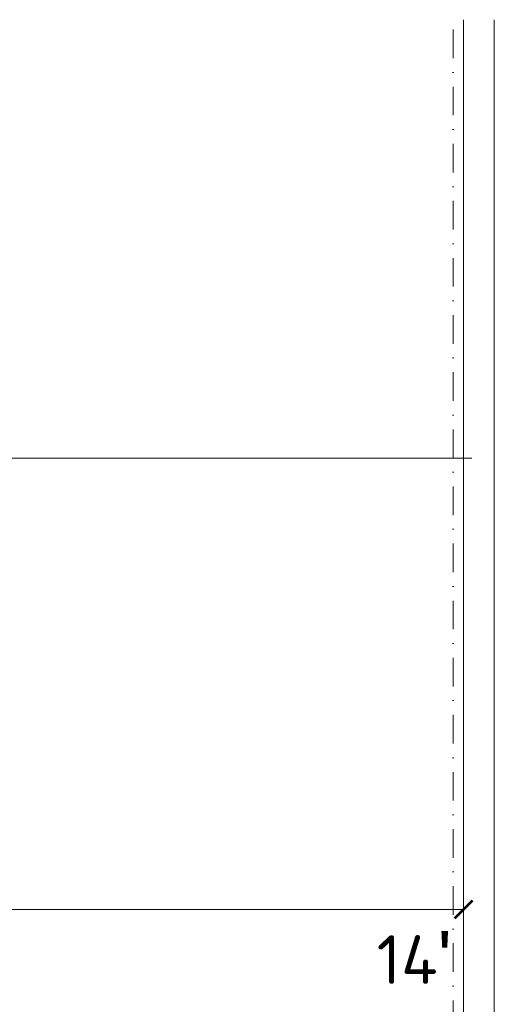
# Model space of a CAD drawing. Header units: millimetres. Extents: x -916886 to 3713765, y -2985421 to 1675785.
# Tile 176 of 256: x 144764 to 151100, y 251662 to 264803. Entities that reach past the tile are written whole.
import ezdxf

# ---------------------------------------------------------------- set-up
doc = ezdxf.new("R2010")
doc.units = ezdxf.units.MM
doc.linetypes.add('CENTERX2', pattern=[101.6, 63.5, -12.7, 12.7, -12.7])
doc.linetypes.add('DASHDOT', pattern=[25.4, 12.7, -6.35, 0, -6.35])
doc.layers.get('Defpoints').update_dxf_attribs({"color": 8})
for name, color, linetype, lineweight in [('A99_N_koty-200', 5, 'Continuous', 5), ('A99_N_koty-200 @ 200', 5, 'Continuous', 5), ('A99_N_koty-200 @ 50 (2)', 5, 'Continuous', 5), ('A99_N_txt-popis-200', 240, 'Continuous', 5), ('A99_S_kce-demolice', 30, 'Continuous', 20), ('A99_S_kce-pohl', 7, 'Continuous', 5), ('A99_S_osy', 1, 'CENTERX2', 5)]:
    doc.layers.add(name, color=color, linetype=linetype, lineweight=lineweight)
doc.styles.add('A99_kota', font='isocpeur.ttf', dxfattribs={"height": 2})
doc.styles.add('ad_popis 100', font='isocpeur.ttf', dxfattribs={"height": 200})
doc.dimstyles.new('A99_kota_200 new', dxfattribs={"dimscale": 200, "dimtxt": 2, "dimasz": 1.2, "dimexe": 0.5, "dimexo": 1.5, "dimgap": 0.5, "dimtad": 1, "dimdec": 0, "dimzin": 3, "dimdsep": 46, "dimtxsty": 'A99_kota', "dimblk": 'ARCHTICK', "dimcen": 2.5, "dimazin": 2, "dimtfac": 0.75, "dimtdec": 0, "dimtix": 1, "dimtmove": 2, "dimatfit": 0, "dimfxl": 0, "dimtolj": 1, "dimtzin": 0, "dimlwd": 5, "dimlwe": 5, "dimarcsym": 0})

# ---------------------------------------------------------------- blocks, each defined once
blk = doc.blocks.new('_ArchTick')
at = {"color": 0, "linetype": 'ByBlock', "const_width": 0.15}
blk.add_lwpolyline([(-0.5, -0.5), (0.5, 0.5)], dxfattribs=at)
blk = doc.blocks.new('*D4356')
at = {"layer": 'A99_N_koty-200', "color": 0, "linetype": 'Continuous', "lineweight": 5, "transparency": 16777216}
for p, q in [((5860, 252928), (5860, 253028)), ((150690, 252928), (150690, 253028)), ((5860, 252928), (150690, 252928))]:
    blk.add_line(p, q, dxfattribs=at)
at = {"layer": 'Defpoints', "color": 0, "linetype": 'Continuous', "lineweight": 0, "transparency": 16777216}
for p in [(5860, 252928), (150690, 252928), (150690, 252928)]:
    blk.add_point(p, dxfattribs=at)
at = {"layer": 'A99_N_koty-200', "color": 0, "linetype": 'Continuous', "lineweight": 5, "transparency": 16777216, "xscale": 240, "yscale": 240, "zscale": 240, "rotation": 180}
blk.add_blockref('_ArchTick', (5860, 252928), dxfattribs=at)
at = {"layer": 'A99_N_koty-200', "color": 0, "linetype": 'Continuous', "lineweight": 5, "transparency": 16777216, "xscale": 240, "yscale": 240, "zscale": 240}
blk.add_blockref('_ArchTick', (150690, 252928), dxfattribs=at)
at = {"layer": 'A99_N_koty-200', "color": 0, "linetype": 'Continuous', "transparency": 16777216, "insert": (79415, 253228), "char_height": 400, "attachment_point": 5, "style": 'A99_kota'}
blk.add_mtext('\\A1;144830', dxfattribs=at)
blk = doc.blocks.new('*D4357')
at = {"layer": 'A99_N_koty-200', "color": 0, "linetype": 'Continuous', "lineweight": 5, "transparency": 16777216}
for p, q in [((5860, 252928), (5860, 252953)), ((150690, 252928), (150690, 252953)), ((5860, 252928), (150690, 252928))]:
    blk.add_line(p, q, dxfattribs=at)
at = {"layer": 'Defpoints', "color": 0, "linetype": 'Continuous', "lineweight": 0, "transparency": 16777216}
for p in [(5860, 252928), (150690, 252928), (150690, 252928)]:
    blk.add_point(p, dxfattribs=at)
at = {"layer": 'A99_N_koty-200', "color": 0, "linetype": 'Continuous', "lineweight": 5, "transparency": 16777216, "xscale": 60, "yscale": 60, "zscale": 60, "rotation": 180}
blk.add_blockref('_ArchTick', (5860, 252928), dxfattribs=at)
at = {"layer": 'A99_N_koty-200', "color": 0, "linetype": 'Continuous', "lineweight": 5, "transparency": 16777216, "xscale": 60, "yscale": 60, "zscale": 60}
blk.add_blockref('_ArchTick', (150690, 252928), dxfattribs=at)
at = {"layer": 'A99_N_koty-200', "color": 0, "linetype": 'Continuous', "transparency": 16777216, "insert": (78275, 253003), "char_height": 100, "attachment_point": 5, "style": 'A99_kota'}
blk.add_mtext('\\A1;144830', dxfattribs=at)
blk = doc.blocks.new('*U5162')
at = {"layer": 'A99_N_koty-200 @ 200', "linetype": 'Continuous'}
dim = blk.add_linear_dim(base=(150690, 252928.1), p1=(5860, 252928.1), p2=(150690, 252928.1), dimstyle='A99_kota_200 new', override={"dimscale": 200, "dimtix": 1, "dimtofl": 1, "dimtmove": 2, "dimatfit": 0}, dxfattribs=at)
dim.commit()
dim.dimension.update_dxf_attribs({"geometry": '*D4356', "text_midpoint": (79415, 253228.1), "dimtype": 128})
at = {"layer": 'A99_N_koty-200 @ 50 (2)', "linetype": 'Continuous'}
dim = blk.add_linear_dim(base=(150690, 252928.1), p1=(5860, 252928.1), p2=(150690, 252928.1), dimstyle='A99_kota_200 new', override={"dimscale": 50, "dimtix": 1, "dimtofl": 1, "dimtmove": 2, "dimatfit": 0}, dxfattribs=at)
dim.commit()
dim.dimension.update_dxf_attribs({"geometry": '*D4357', "text_midpoint": (78275, 253003.1)})

msp = doc.modelspace()

# ---------------------------------------------------------------- linework, layer by layer
at = {"layer": 'A99_S_kce-demolice', "color": 7, "linetype": 'Continuous', "lineweight": 9}
for points in [[(150690, 250117.5), (150690, 264800)], [(151100, 250120), (151100, 264802.5)]]:
    msp.add_lwpolyline(points, dxfattribs=at)
at = {"layer": 'A99_S_kce-pohl', "color": 7, "linetype": 'Continuous', "lineweight": 9}
msp.add_lwpolyline([(150800, 258950), (144620, 258950)], dxfattribs=at)
at = {"layer": 'A99_S_osy', "linetype": 'DASHDOT', "lineweight": 5, "ltscale": 30}
msp.add_lwpolyline([(150550, 264669.7), (150550, 146890)], dxfattribs=at)

# ---------------------------------------------------------------- block references
at = {"layer": 'A99_N_koty-200', "color": 4, "linetype": 'Continuous', "lineweight": 0}
msp.add_blockref('*U5162', (0, 0), dxfattribs=at)

# ---------------------------------------------------------------- texts
at = {"layer": 'A99_N_txt-popis-200', "color": 1, "lineweight": 0, "insert": (149530, 252638.5), "char_height": 650, "attachment_point": 1, "style": 'ad_popis 100'}
msp.add_mtext_dynamic_manual_height_columns("14{\\fArial|b0|i0|c238|p34;\\H1.08333x;'}", width=832.5, gutter_width=1000, heights=[0], dxfattribs=at)

doc.saveas('drawing.dxf')
